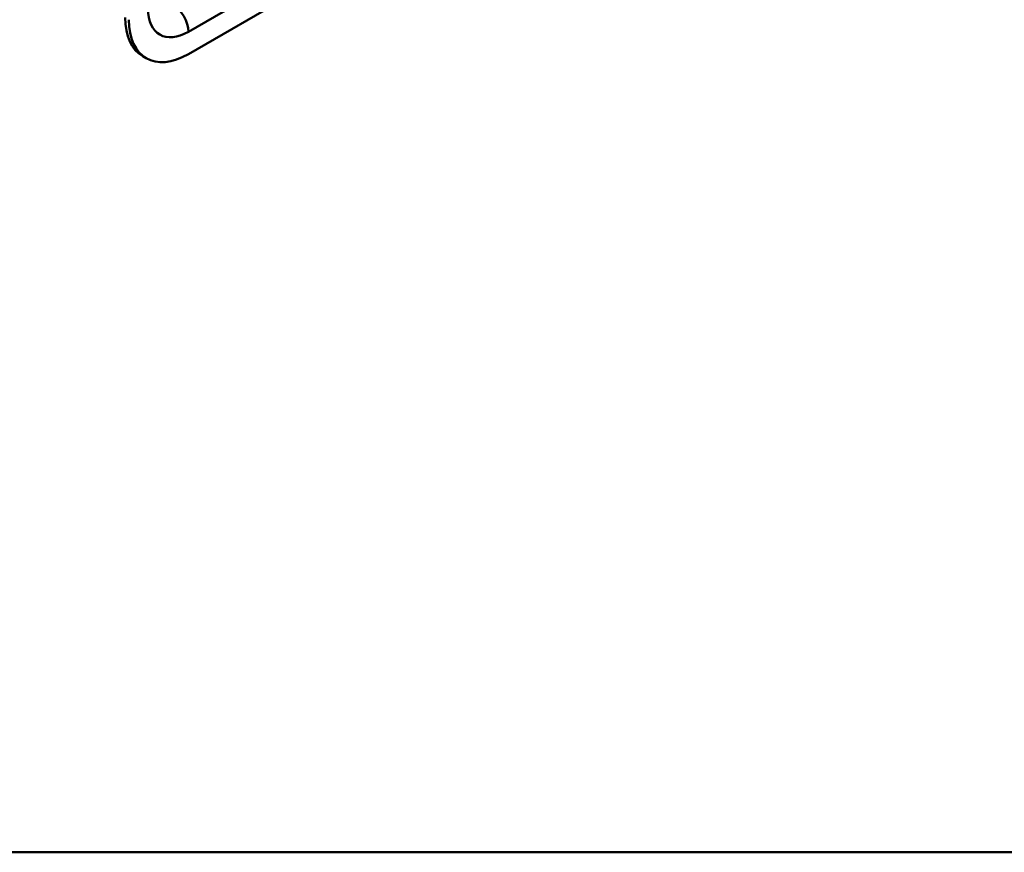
# Model space of a CAD drawing. Header units: millimetres. Extents: x 20 to 833, y 20 to 574.
# Tile 2 of 8: x 359 to 438, y 20 to 87. Entities that reach past the tile are written whole.
import ezdxf

# ---------------------------------------------------------------- set-up
doc = ezdxf.new("R2010")
doc.units = ezdxf.units.MM
doc.header["$LTSCALE"] = 2
for name, color, linetype, lineweight in [('Sichtbare Kanten(DIN)', 7, 'Continuous', 50), ('Sichtbare tangentiale Kanten(DIN)', 7, 'Continuous', 50), ('Skizziergeometrie(DIN)', 7, 'Continuous', 50)]:
    doc.layers.add(name, color=color, linetype=linetype, lineweight=lineweight)

# ---------------------------------------------------------------- blocks, each defined once
blk = doc.blocks.new('Ränder Standardrahmen')
at = {"layer": 'Skizziergeometrie(DIN)', "flags": 128}
blk.add_lwpolyline([(10, 10), (10, 287), (410, 287), (410, 10), (10, 10)], dxfattribs=at)

msp = doc.modelspace()

# ---------------------------------------------------------------- linework, layer by layer
at = {"layer": 'Sichtbare Kanten(DIN)'}
for p, q in [((372.169, 84.434), (410.635, 106.643)), ((368.769, 84.097), (368.486, 84.261))]:
    msp.add_line(p, q, dxfattribs=at)
for centre, end_param in [((371.886, 90.15), 6.283185), ((372.169, 89.986), 7.068583)]:
    msp.add_ellipse(centre, major_axis=(-3.4, -5.889), ratio=0.57735, start_param=5.497787, end_param=end_param, dxfattribs=at)
at = {"layer": 'Sichtbare tangentiale Kanten(DIN)'}
msp.add_line((372.169, 86.231), (410.635, 108.439), dxfattribs=at)
for centre, major_axis, start_param, end_param in [((370.896, 86.965), (-0.9, 1.559), 3.926991, 5.497787), ((372.169, 89.986), (-2.3, -3.984), 5.497787, 7.068583)]:
    msp.add_ellipse(centre, major_axis=major_axis, ratio=0.57735, start_param=start_param, end_param=end_param, dxfattribs=at)

# ---------------------------------------------------------------- block references
at = {"xscale": 2, "yscale": 2, "zscale": 2}
msp.add_blockref('Ränder Standardrahmen', (0, 0), dxfattribs=at)

doc.saveas('drawing.dxf')
